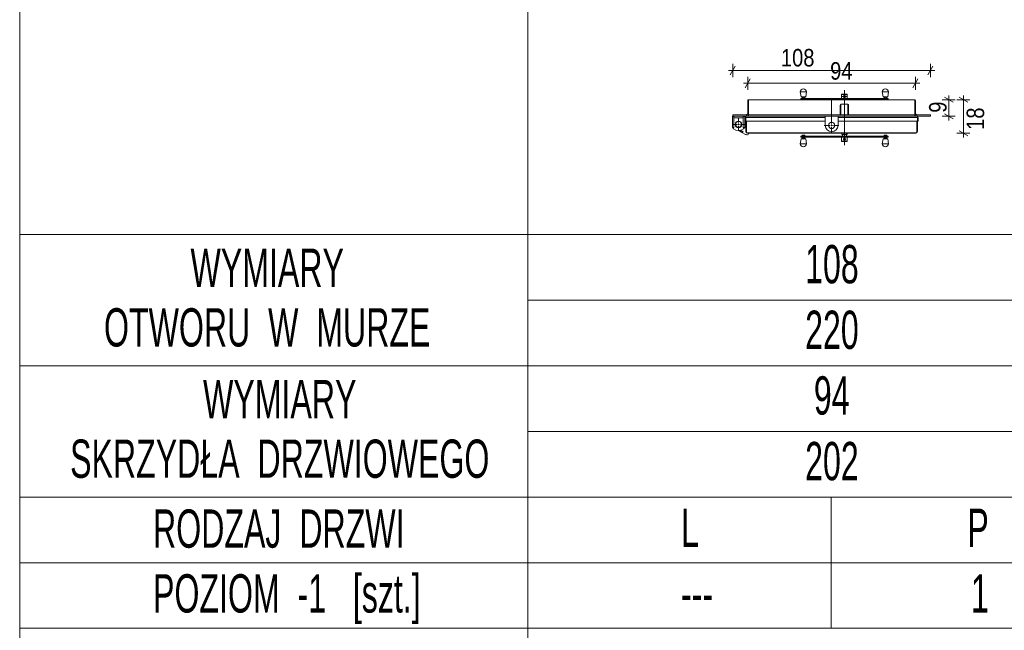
# Model space of a CAD drawing. Header units: centimetres. Extents: x 4440 to 22481, y -13438 to -10264.
# Tile 2 of 20: x 4440 to 5339, y -11512 to -10953. Entities that reach past the tile are written whole.
import ezdxf

# ---------------------------------------------------------------- set-up
doc = ezdxf.new("R2010")
doc.units = ezdxf.units.CM
doc.header["$MEASUREMENT"] = 0
for name, color, linetype in [('00RamTab-L', 7, 'Continuous'), ('499-Wymiary i opisy', 7, 'Continuous'), ('FORMAT', 7, 'Continuous'), ('MF_Logo', 7, 'Continuous')]:
    doc.layers.add(name, color=color, linetype=linetype)
doc.styles.add('GENERATED_STYLE_1', font='txt')
doc.styles.add('GENERATED_STYLE_2', font='txt')
doc.dimstyles.new('GENERATED_STYLE__3', dxfattribs={"dimtxt": 16, "dimasz": 6.08, "dimexe": 0.18, "dimexo": 0.0625, "dimgap": 0.09, "dimtad": 1, "dimdec": 0, "dimzin": 0, "dimdsep": 46, "dimtxsty": 'GENERATED_STYLE_1', "dimblk": 'ARROWHEAD_2', "dimblk1": 'ARROWHEAD_2', "dimblk2": 'ARROWHEAD_2', "dimcen": 0.09, "dimse1": 1, "dimse2": 1, "dimclrd": 7, "dimclre": 7, "dimclrt": 7, "dimadec": 0, "dimazin": 0, "dimtfac": 1, "dimtdec": 4, "dimtmove": 2, "dimatfit": 3, "dimfxl": 0, "dimtolj": 1, "dimtzin": 0, "dimarcsym": 0})
doc.dimstyles.new('GENERATED_STYLE__4', dxfattribs={"dimtxt": 16, "dimasz": 6.08, "dimexe": 0.18, "dimexo": 0.0625, "dimgap": 0.09, "dimtad": 1, "dimtih": 1, "dimtoh": 1, "dimdec": 0, "dimzin": 0, "dimdsep": 46, "dimtxsty": 'GENERATED_STYLE_1', "dimblk": 'ARROWHEAD_2', "dimblk1": 'ARROWHEAD_2', "dimblk2": 'ARROWHEAD_2', "dimcen": 0.09, "dimse1": 1, "dimse2": 1, "dimclrd": 7, "dimclre": 7, "dimclrt": 7, "dimadec": 0, "dimazin": 0, "dimtfac": 1, "dimtdec": 4, "dimtmove": 2, "dimatfit": 3, "dimfxl": 0, "dimtolj": 1, "dimtzin": 0, "dimarcsym": 0})

# ---------------------------------------------------------------- blocks, each defined once
blk = doc.blocks.new('*D7')
at = {"layer": '499-Wymiary i opisy', "color": 7, "linetype": 'Continuous', "lineweight": 13}
for p, q in [((5307.56, -11026.64), (5295.56, -11026.64)), ((5305.56, -11028.95), (5297.56, -11024.33)), ((5301.56, -11026.64), (5301.56, -11022.73)), ((5301.56, -11057.23), (5301.56, -11026.64)), ((5307.56, -11057.23), (5295.56, -11057.23)), ((5297.56, -11054.92), (5305.56, -11059.54)), ((5301.56, -11061.15), (5301.56, -11057.23))]:
    blk.add_line(p, q, dxfattribs=at)
at = {"layer": '499-Wymiary i opisy', "color": 7, "lineweight": 13, "insert": (5320.7, -11054.09), "char_height": 16, "attachment_point": 7, "rotation": 90, "style": 'GENERATED_STYLE_1'}
blk.add_mtext('\\A1;{\\pql;\\fArial Narrow|b0|i0|c238|p34;18}', dxfattribs=at)
blk = doc.blocks.new('ARROWHEAD_2')
at = {"color": 0, "linetype": 'Continuous', "lineweight": 0}
for p, q in [((0, 0), (-1, 0)), ((-0.38, -0.66), (0.38, 0.66))]:
    blk.add_line(p, q, dxfattribs=at)
blk = doc.blocks.new('*D8')
at = {"layer": '499-Wymiary i opisy', "color": 7, "linetype": 'Continuous', "lineweight": 13}
for p, q in [((5294.18, -11026.64), (5282.18, -11026.64)), ((5292.18, -11028.95), (5284.18, -11024.33)), ((5288.18, -11026.64), (5288.18, -11022.73)), ((5288.18, -11041.68), (5288.18, -11026.64)), ((5294.18, -11041.68), (5282.18, -11041.68)), ((5284.18, -11039.38), (5292.18, -11043.99)), ((5288.18, -11045.6), (5288.18, -11041.68))]:
    blk.add_line(p, q, dxfattribs=at)
at = {"layer": '499-Wymiary i opisy', "color": 7, "lineweight": 13, "insert": (5286.39, -11038.46), "char_height": 16, "attachment_point": 7, "rotation": 90, "style": 'GENERATED_STYLE_1'}
blk.add_mtext('\\A1;{\\pql;\\fArial Narrow|b0|i0|c238|p34;9}', dxfattribs=at)
blk = doc.blocks.new('*D9')
at = {"layer": '499-Wymiary i opisy', "color": 7, "linetype": 'Continuous', "lineweight": 13}
for p, q in [((5106.92, -11007.56), (5102.3, -11015.56)), ((5104.61, -11017.56), (5104.61, -11005.56)), ((5255.45, -11015.56), (5260.06, -11007.56)), ((5257.75, -11017.56), (5257.75, -11005.56)), ((5100.69, -11011.56), (5104.61, -11011.56)), ((5104.61, -11011.56), (5257.75, -11011.56)), ((5257.75, -11011.56), (5261.67, -11011.56))]:
    blk.add_line(p, q, dxfattribs=at)
at = {"layer": '499-Wymiary i opisy', "color": 7, "lineweight": 13, "insert": (5179.82, -11008.46), "char_height": 16, "attachment_point": 7, "style": 'GENERATED_STYLE_1'}
blk.add_mtext('\\A1;{\\pql;\\fArial Narrow|b0|i0|c238|p34;94}', dxfattribs=at)
blk = doc.blocks.new('*D10')
at = {"layer": '499-Wymiary i opisy', "color": 7, "linetype": 'Continuous', "lineweight": 13}
for p, q in [((5093.21, -10995.9), (5088.59, -11003.9)), ((5090.9, -11005.9), (5090.9, -10993.9)), ((5269.16, -11003.9), (5273.77, -10995.9)), ((5271.46, -11005.9), (5271.46, -10993.9)), ((5086.98, -10999.9), (5090.9, -10999.9)), ((5090.9, -10999.9), (5271.46, -10999.9)), ((5271.46, -10999.9), (5275.38, -10999.9))]:
    blk.add_line(p, q, dxfattribs=at)
at = {"layer": '499-Wymiary i opisy', "color": 7, "lineweight": 13, "insert": (5134.9, -10996.39), "char_height": 16, "attachment_point": 7, "style": 'GENERATED_STYLE_1'}
blk.add_mtext('\\A1;{\\pql;\\fArial Narrow|b0|i0|c238|p34;108}', dxfattribs=at)

msp = doc.modelspace()

# ---------------------------------------------------------------- linework, layer by layer
at = {"layer": 'FORMAT', "color": 7, "linetype": 'Continuous', "lineweight": 13}
for p, q in [((5105.16, -11026.64), (5105.28, -11026.64)), ((5257.09, -11026.64), (5105.28, -11026.64)), ((5105.28, -11026.64), (5105.28, -11027.19)), ((5152.59, -11019.46), (5153.36, -11023.98)), ((5157.08, -11019.46), (5152.59, -11019.46)), ((5153.09, -11025.55), (5153.09, -11026.22)), ((5153.09, -11025.55), (5155.27, -11025.55)), ((5153.09, -11026.22), (5155.27, -11026.22)), ((5153.36, -11023.98), (5157.51, -11023.98)), ((5154.1, -11025.28), (5154.1, -11025.55)), ((5155.51, -11025.28), (5154.1, -11025.28)), ((5154.1, -11026.22), (5154.1, -11026.49)), ((5154.1, -11026.49), (5156.77, -11026.49)), ((5154.22, -11024.16), (5154.3, -11024.08)), ((5154.22, -11024.97), (5154.22, -11024.16)), ((5154.22, -11024.97), (5154.3, -11025.04)), ((5154.22, -11026.64), (5154.22, -11026.49)), ((5154.46, -11024), (5154.3, -11024.08)), ((5154.3, -11025.04), (5154.46, -11025.13)), ((5156.11, -11024), (5154.46, -11024)), ((5154.46, -11025.13), (5156.41, -11025.13)), ((5154.76, -11023.98), (5154.76, -11024)), ((5154.76, -11025.13), (5154.76, -11025.28)), ((5155.09, -11024.97), (5155.09, -11024.16)), ((5155.12, -11026.64), (5155.12, -11026.49)), ((5155.27, -11025.55), (5192.91, -11025.55)), ((5192.91, -11026.22), (5155.27, -11026.22)), ((5156.77, -11025.28), (5155.51, -11025.28)), ((5156.1, -11024), (5156.1, -11023.98)), ((5156.1, -11025.28), (5156.1, -11025.13)), ((5156.41, -11024), (5156.11, -11024)), ((5156.31, -11024.16), (5156.31, -11024.97)), ((5156.33, -11026.64), (5156.33, -11026.49)), ((5156.56, -11024.08), (5156.41, -11024)), ((5156.41, -11025.13), (5156.56, -11025.04)), ((5156.64, -11026.64), (5156.64, -11026.49)), ((5156.65, -11024.97), (5156.65, -11024.16)), ((5156.77, -11025.55), (5156.77, -11025.28)), ((5156.77, -11026.49), (5156.77, -11026.22)), ((5158.28, -11019.46), (5157.08, -11019.46)), ((5157.51, -11023.98), (5158.28, -11019.46)), ((5190.43, -11021.54), (5190.29, -11021.67)), ((5190.29, -11021.67), (5190.29, -11025.42)), ((5192.88, -11021.67), (5190.29, -11021.67)), ((5190.29, -11025.42), (5190.43, -11025.55)), ((5190.29, -11025.42), (5192.88, -11025.42)), ((5195.34, -11021.54), (5190.43, -11021.54)), ((5195.33, -11023.63), (5190.43, -11023.63)), ((5191.13, -11026.22), (5191.13, -11026.64)), ((5193.36, -11022.79), (5192.39, -11022.79)), ((5192.39, -11024.46), (5193.36, -11024.46)), ((5192.88, -11017.76), (5192.88, -11068.02)), ((5195.48, -11021.67), (5192.88, -11021.67)), ((5192.88, -11022.62), (5192.88, -11022.62)), ((5192.88, -11024.63), (5192.88, -11024.63)), ((5192.88, -11025.42), (5195.48, -11025.42)), ((5192.91, -11026.22), (5192.91, -11025.55)), ((5192.91, -11025.55), (5230.52, -11025.55)), ((5230.52, -11026.22), (5192.91, -11026.22)), ((5193.36, -11022.79), (5193.84, -11023.63)), ((5193.84, -11023.63), (5193.36, -11024.46)), ((5193.84, -11023.63), (5193.84, -11023.63)), ((5194.64, -11026.64), (5194.64, -11026.22)), ((5195.48, -11021.67), (5195.34, -11021.54)), ((5195.34, -11025.55), (5195.48, -11025.42)), ((5195.48, -11025.42), (5195.48, -11021.67)), ((5227.49, -11019.46), (5228.26, -11023.98)), ((5232.02, -11019.46), (5227.49, -11019.46)), ((5228.26, -11023.98), (5232.41, -11023.98)), ((5229, -11025.28), (5229, -11025.55)), ((5229.06, -11025.28), (5229, -11025.28)), ((5229, -11026.22), (5229, -11026.49)), ((5229, -11026.49), (5231.28, -11026.49)), ((5231.67, -11025.28), (5229.06, -11025.28)), ((5229.08, -11024.97), (5229.08, -11024.16)), ((5229.36, -11024), (5229.11, -11024.14)), ((5229.11, -11024.99), (5229.36, -11025.13)), ((5229.18, -11026.64), (5229.18, -11026.49)), ((5230.78, -11024), (5229.36, -11024)), ((5229.36, -11025.13), (5231.31, -11025.13)), ((5229.65, -11024.97), (5229.65, -11024.16)), ((5229.67, -11023.98), (5229.67, -11024)), ((5229.67, -11025.13), (5229.67, -11025.28)), ((5230.19, -11026.64), (5230.19, -11026.49)), ((5230.52, -11025.55), (5232.68, -11025.55)), ((5230.52, -11026.22), (5232.68, -11026.22)), ((5231.31, -11024), (5230.78, -11024)), ((5230.91, -11024.16), (5230.91, -11024.97)), ((5231, -11024), (5231, -11023.98)), ((5231, -11025.28), (5231, -11025.13)), ((5231.28, -11026.49), (5231.67, -11026.49)), ((5231.56, -11024.14), (5231.31, -11024)), ((5231.31, -11025.13), (5231.56, -11024.99)), ((5231.34, -11026.64), (5231.34, -11026.49)), ((5231.49, -11026.64), (5231.49, -11026.49)), ((5231.59, -11024.16), (5231.55, -11024.14)), ((5231.55, -11024.99), (5231.59, -11024.97)), ((5231.59, -11024.97), (5231.59, -11024.16)), ((5231.67, -11025.55), (5231.67, -11025.28)), ((5231.67, -11026.49), (5231.67, -11026.22)), ((5233.18, -11019.46), (5232.02, -11019.46)), ((5232.41, -11023.98), (5233.18, -11019.46)), ((5232.68, -11026.22), (5232.68, -11025.55)), ((5257.2, -11026.64), (5257.09, -11026.64)), ((5257.09, -11026.64), (5257.09, -11027.19)), ((5104.61, -11038.68), (5104.61, -11027.19)), ((5105.28, -11027.19), (5105.28, -11038.68)), ((5181.18, -11048.37), (5181.18, -11026.92)), ((5189.04, -11031.65), (5189.54, -11031.65)), ((5189.04, -11031.65), (5189.04, -11040.35)), ((5189.54, -11031.65), (5189.54, -11040.35)), ((5189.66, -11035.45), (5189.54, -11035.6)), ((5189.66, -11031.65), (5189.66, -11040.35)), ((5190.13, -11030.65), (5190.04, -11030.65)), ((5190.13, -11030.65), (5195.64, -11030.65)), ((5195.73, -11030.65), (5195.64, -11030.65)), ((5196.11, -11031.65), (5196.11, -11040.35)), ((5196.23, -11035.6), (5196.11, -11035.45)), ((5196.11, -11035.52), (5196.23, -11035.67)), ((5196.73, -11031.65), (5196.23, -11031.65)), ((5196.23, -11031.65), (5196.23, -11040.35)), ((5196.73, -11031.65), (5196.73, -11040.35)), ((5257.09, -11027.19), (5257.09, -11038.68)), ((5257.75, -11038.68), (5257.75, -11027.19)), ((5090.48, -11042.35), (5090.48, -11043.31)), ((5091.82, -11042.35), (5090.48, -11042.35)), ((5090.48, -11043.94), (5090.48, -11043.31)), ((5090.48, -11043.94), (5090.48, -11051.84)), ((5090.56, -11042.35), (5090.56, -11041.68)), ((5090.9, -11041.68), (5090.56, -11041.68)), ((5090.9, -11040.35), (5090.9, -11041.68)), ((5090.9, -11040.35), (5103.27, -11040.35)), ((5090.9, -11041.68), (5103.27, -11041.68)), ((5091.82, -11043.02), (5091.82, -11041.68)), ((5091.82, -11042.35), (5091.82, -11043.31)), ((5100.51, -11043.02), (5091.82, -11043.02)), ((5091.82, -11043.31), (5091.82, -11043.94)), ((5091.82, -11043.94), (5091.82, -11051.84)), ((5096.16, -11047.45), (5096.16, -11043.19)), ((5100.51, -11043.02), (5100.51, -11041.68)), ((5101.85, -11042.35), (5100.51, -11042.35)), ((5100.51, -11042.35), (5100.51, -11043.31)), ((5100.51, -11043.94), (5100.51, -11043.31)), ((5100.51, -11043.94), (5100.51, -11051.84)), ((5101.76, -11042.35), (5101.76, -11041.68)), ((5101.85, -11042.35), (5101.85, -11043.31)), ((5101.85, -11043.31), (5101.85, -11043.94)), ((5101.85, -11043.94), (5101.85, -11051.84)), ((5102.1, -11044.03), (5101.85, -11044.03)), ((5102.1, -11046.2), (5102.1, -11044.03)), ((5102.27, -11042.85), (5102.77, -11042.85)), ((5102.27, -11046.2), (5102.27, -11042.85)), ((5102.77, -11041.68), (5102.77, -11042.85)), ((5175.33, -11042.85), (5102.77, -11042.85)), ((5102.77, -11042.85), (5102.77, -11046.2)), ((5103.27, -11040.35), (5103.27, -11041.68)), ((5103.27, -11040.35), (5104.94, -11040.35)), ((5103.27, -11041.68), (5104.94, -11041.68)), ((5104.94, -11040.35), (5104.94, -11041.68)), ((5104.94, -11040.35), (5105.28, -11040.35)), ((5104.94, -11041.68), (5105.28, -11041.68)), ((5105.28, -11038.68), (5105.28, -11040.35)), ((5257.09, -11040.35), (5105.28, -11040.35)), ((5105.28, -11040.35), (5105.28, -11040.9)), ((5105.28, -11040.9), (5105.28, -11041.68)), ((5257.09, -11041.68), (5105.28, -11041.68)), ((5175.33, -11041.68), (5175.33, -11043.36)), ((5175.33, -11043.36), (5175.33, -11050.04)), ((5187.03, -11041.68), (5187.03, -11043.36)), ((5259.59, -11042.85), (5187.03, -11042.85)), ((5187.03, -11043.36), (5187.03, -11050.04)), ((5189.66, -11035.79), (5189.54, -11035.96)), ((5257.09, -11038.68), (5257.09, -11040.35)), ((5257.42, -11040.35), (5257.09, -11040.35)), ((5257.09, -11040.35), (5257.09, -11040.9)), ((5257.09, -11040.9), (5257.09, -11041.68)), ((5257.42, -11041.68), (5257.09, -11041.68)), ((5259.09, -11040.35), (5257.42, -11040.35)), ((5257.42, -11041.68), (5257.42, -11040.35)), ((5259.09, -11041.68), (5257.42, -11041.68)), ((5259.09, -11041.68), (5259.09, -11040.35)), ((5271.46, -11040.35), (5259.09, -11040.35)), ((5271.46, -11041.68), (5259.09, -11041.68)), ((5259.59, -11041.68), (5259.59, -11042.85)), ((5259.59, -11046.2), (5259.59, -11042.85)), ((5259.59, -11042.85), (5260.1, -11042.85)), ((5260.1, -11046.2), (5260.1, -11042.85)), ((5271.46, -11041.68), (5271.46, -11040.35)), ((5094.49, -11049.12), (5090.22, -11049.12)), ((5090.48, -11052.05), (5090.48, -11051.84)), ((5091.82, -11052.05), (5090.48, -11052.05)), ((5091.15, -11052.05), (5091.15, -11052.62)), ((5091.82, -11051.84), (5091.82, -11052.05)), ((5096.16, -11049.12), (5095.32, -11049.12)), ((5096.16, -11049.12), (5096.16, -11048.29)), ((5096.16, -11049.12), (5096.16, -11049.96)), ((5096.16, -11049.12), (5096.99, -11049.12)), ((5096.16, -11050.8), (5096.16, -11055.06)), ((5097.83, -11049.12), (5102.09, -11049.12)), ((5100.51, -11052.05), (5100.51, -11051.84)), ((5101.85, -11052.05), (5100.51, -11052.05)), ((5101.18, -11052.62), (5101.18, -11052.05)), ((5101.85, -11051.84), (5101.85, -11052.05)), ((5102.27, -11046.2), (5102.1, -11046.2)), ((5102.27, -11046.2), (5102.77, -11046.2)), ((5102.77, -11046.2), (5175.33, -11046.2)), ((5102.77, -11055.73), (5102.77, -11046.2)), ((5103.27, -11055.73), (5103.27, -11046.2)), ((5179.51, -11050.04), (5174.49, -11050.04)), ((5181.18, -11050.04), (5180.34, -11050.04)), ((5181.18, -11050.04), (5181.18, -11049.21)), ((5181.18, -11050.04), (5181.18, -11050.88)), ((5181.18, -11050.04), (5182.02, -11050.04)), ((5181.18, -11051.72), (5181.18, -11056.73)), ((5182.85, -11050.04), (5187.87, -11050.04)), ((5187.03, -11046.2), (5259.59, -11046.2)), ((5259.09, -11055.73), (5259.09, -11046.2)), ((5259.59, -11046.2), (5260.1, -11046.2)), ((5259.59, -11046.2), (5259.59, -11055.73)), ((5095.82, -11054.72), (5102.48, -11058.26)), ((5097, -11054.68), (5100.02, -11056.29)), ((5097.04, -11054.69), (5097.03, -11054.68)), ((5097.04, -11054.69), (5097.04, -11054.68)), ((5099.99, -11056.25), (5097.04, -11054.69)), ((5100.31, -11055.66), (5098.11, -11054.5)), ((5100.35, -11055.67), (5098.13, -11054.49)), ((5099.99, -11056.25), (5100.31, -11055.66)), ((5100.03, -11056.27), (5099.99, -11056.25)), ((5100.02, -11056.29), (5100.35, -11055.67)), ((5100.34, -11055.68), (5100.31, -11055.66)), ((5103.73, -11058.57), (5104.44, -11058.57)), ((5104.27, -11056.73), (5258.09, -11056.73)), ((5258.09, -11057.23), (5104.27, -11057.23)), ((5105.28, -11057.74), (5105.28, -11057.23)), ((5153.36, -11062.23), (5152.59, -11066.75)), ((5153.09, -11059.99), (5153.09, -11060.66)), ((5155.27, -11059.99), (5153.09, -11059.99)), ((5155.27, -11060.66), (5153.09, -11060.66)), ((5154.25, -11062.23), (5153.36, -11062.23)), ((5154.1, -11059.72), (5154.1, -11059.99)), ((5155.47, -11059.72), (5154.1, -11059.72)), ((5154.1, -11060.66), (5154.1, -11060.93)), ((5154.1, -11060.93), (5156.77, -11060.93)), ((5154.21, -11061.24), (5154.21, -11062.06)), ((5154.22, -11059), (5154.22, -11059.72)), ((5157.51, -11062.23), (5154.25, -11062.23)), ((5154.46, -11061.08), (5154.3, -11061.17)), ((5154.3, -11062.13), (5154.46, -11062.22)), ((5154.46, -11058.84), (5154.31, -11058.92)), ((5156.41, -11058.84), (5154.46, -11058.84)), ((5154.76, -11061.08), (5154.46, -11061.08)), ((5154.46, -11062.22), (5156.41, -11062.22)), ((5154.55, -11059.72), (5154.55, -11059)), ((5154.57, -11061.24), (5154.57, -11062.06)), ((5154.76, -11060.93), (5154.76, -11061.08)), ((5156.41, -11061.08), (5154.76, -11061.08)), ((5154.76, -11062.22), (5154.76, -11062.23)), ((5155.27, -11059.99), (5192.91, -11059.99)), ((5192.91, -11060.66), (5155.27, -11060.66)), ((5156.77, -11059.72), (5155.47, -11059.72)), ((5155.76, -11059), (5155.76, -11059.72)), ((5155.79, -11062.06), (5155.79, -11061.24)), ((5156.1, -11061.08), (5156.1, -11060.93)), ((5156.1, -11062.23), (5156.1, -11062.22)), ((5156.56, -11058.92), (5156.41, -11058.84)), ((5156.57, -11061.17), (5156.41, -11061.08)), ((5156.41, -11062.22), (5156.57, -11062.13)), ((5156.65, -11061.24), (5156.57, -11061.17)), ((5156.65, -11062.06), (5156.57, -11062.12)), ((5156.65, -11059), (5156.65, -11059.72)), ((5156.65, -11061.24), (5156.65, -11062.06)), ((5156.77, -11059.99), (5156.77, -11059.72)), ((5156.77, -11060.93), (5156.77, -11060.66)), ((5158.28, -11066.75), (5157.51, -11062.23)), ((5190.43, -11060.66), (5190.29, -11060.79)), ((5190.29, -11060.79), (5190.29, -11064.54)), ((5195.48, -11060.79), (5190.29, -11060.79)), ((5190.37, -11058.24), (5190.37, -11057.23)), ((5190.37, -11058.24), (5192.24, -11058.24)), ((5191.13, -11058.24), (5191.13, -11059.99)), ((5191.95, -11062.58), (5192.43, -11061.75)), ((5191.95, -11062.58), (5191.96, -11062.58)), ((5192.43, -11063.42), (5191.95, -11062.58)), ((5192.24, -11058.24), (5192.24, -11057.23)), ((5192.24, -11058.24), (5194.75, -11058.24)), ((5193.41, -11061.75), (5192.44, -11061.75)), ((5192.91, -11059.99), (5192.91, -11060.66)), ((5192.91, -11059.99), (5230.52, -11059.99)), ((5230.52, -11060.66), (5192.91, -11060.66)), ((5192.92, -11061.58), (5192.91, -11061.58)), ((5194.64, -11059.99), (5194.64, -11058.24)), ((5194.75, -11058.24), (5194.75, -11057.23)), ((5194.75, -11058.24), (5195.39, -11058.24)), ((5195.48, -11060.79), (5195.34, -11060.66)), ((5195.39, -11058.24), (5195.39, -11057.23)), ((5195.48, -11064.54), (5195.48, -11060.79)), ((5228.26, -11062.23), (5227.49, -11066.75)), ((5229.12, -11062.23), (5228.26, -11062.23)), ((5229, -11059.72), (5229, -11059.99)), ((5231.67, -11059.72), (5229, -11059.72)), ((5229, -11060.66), (5229, -11060.93)), ((5229, -11060.93), (5231.67, -11060.93)), ((5229.12, -11061.22), (5229.08, -11061.24)), ((5229.08, -11061.24), (5229.08, -11062.06)), ((5229.12, -11062.07), (5229.08, -11062.06)), ((5229.36, -11061.08), (5229.12, -11061.22)), ((5229.12, -11062.08), (5229.36, -11062.22)), ((5232.41, -11062.23), (5229.12, -11062.23)), ((5229.18, -11059), (5229.18, -11059.72)), ((5229.36, -11058.84), (5229.24, -11058.91)), ((5229.34, -11059), (5229.34, -11059.72)), ((5229.56, -11058.84), (5229.36, -11058.84)), ((5229.9, -11061.08), (5229.36, -11061.08)), ((5229.36, -11062.22), (5231.31, -11062.22)), ((5231.31, -11058.84), (5229.56, -11058.84)), ((5229.67, -11060.93), (5229.67, -11061.08)), ((5229.67, -11062.22), (5229.67, -11062.23)), ((5229.77, -11061.24), (5229.77, -11062.06)), ((5231.31, -11061.08), (5229.9, -11061.08)), ((5230.49, -11059.72), (5230.49, -11059)), ((5232.68, -11059.99), (5230.52, -11059.99)), ((5232.68, -11060.66), (5230.52, -11060.66)), ((5231, -11061.08), (5231, -11060.93)), ((5231, -11062.23), (5231, -11062.22)), ((5231.03, -11062.06), (5231.03, -11061.24)), ((5231.43, -11058.91), (5231.31, -11058.84)), ((5231.55, -11061.22), (5231.31, -11061.08)), ((5231.31, -11062.22), (5231.55, -11062.08)), ((5231.49, -11059), (5231.49, -11059.72)), ((5231.59, -11061.24), (5231.59, -11062.06)), ((5231.67, -11059.99), (5231.67, -11059.72)), ((5231.67, -11060.93), (5231.67, -11060.66)), ((5233.18, -11066.75), (5232.41, -11062.23)), ((5232.68, -11060.66), (5232.68, -11059.99)), ((5152.59, -11066.75), (5153.81, -11066.75)), ((5153.81, -11066.75), (5158.28, -11066.75)), ((5190.29, -11064.54), (5190.43, -11064.67)), ((5190.29, -11064.54), (5195.48, -11064.54)), ((5190.43, -11064.67), (5192.91, -11064.67)), ((5192.44, -11063.42), (5193.41, -11063.42)), ((5192.91, -11063.59), (5192.92, -11063.59)), ((5192.91, -11064.67), (5195.34, -11064.67)), ((5195.34, -11064.67), (5195.48, -11064.54)), ((5227.49, -11066.75), (5228.67, -11066.75)), ((5228.67, -11066.75), (5233.18, -11066.75))]:
    msp.add_line(p, q, dxfattribs=at)
at = {"layer": 'FORMAT', "color": 7, "linetype": 'Continuous', "lineweight": 13, "flags": 128}
for points in [[(5156.65, -11024.16), (5156.56, -11024.08), (5156.47, -11024.06), (5156.31, -11024.16)], [(5156.65, -11024.97), (5156.56, -11025.05), (5156.47, -11025.07), (5156.31, -11024.97)], [(5192.39, -11022.79), (5192.14, -11023.24), (5191.91, -11023.63)], [(5191.91, -11023.63), (5192.17, -11024.08), (5192.39, -11024.46)], [(5193.84, -11023.63), (5193.58, -11023.18), (5193.36, -11022.79)], [(5193.36, -11024.46), (5193.62, -11024.02), (5193.84, -11023.63)], [(5189.54, -11035.83), (5189.57, -11035.38), (5189.66, -11034.95)], [(5189.54, -11035.67), (5189.56, -11035.64), (5189.66, -11035.52)], [(5190.01, -11030.65), (5189.85, -11030.74), (5189.73, -11030.92), (5189.68, -11031.07), (5189.66, -11031.24), (5189.65, -11031.44), (5189.66, -11031.65)], [(5195.81, -11030.65), (5195.81, -11030.65), (5195.79, -11030.65), (5195.77, -11030.65), (5195.74, -11030.65), (5195.73, -11030.65)], [(5196.11, -11031.65), (5196.11, -11031.43), (5196.1, -11031.23), (5196.08, -11031.06), (5196.04, -11030.92), (5195.92, -11030.75), (5195.84, -11030.68), (5195.76, -11030.65)], [(5196.11, -11034.95), (5196.2, -11035.38), (5196.23, -11035.83)], [(5196.23, -11035.96), (5196.16, -11035.86), (5196.11, -11035.79)], [(5154.21, -11061.24), (5154.31, -11061.16), (5154.4, -11061.14), (5154.57, -11061.24)], [(5154.21, -11062.06), (5154.31, -11062.13), (5154.4, -11062.15), (5154.57, -11062.06)], [(5154.22, -11059), (5154.31, -11058.92), (5154.39, -11058.9), (5154.55, -11059)], [(5154.55, -11059), (5155.15, -11058.9), (5155.76, -11059)], [(5156.65, -11059), (5156.56, -11058.92), (5156.56, -11058.92)], [(5192.44, -11061.75), (5192.18, -11062.2), (5191.96, -11062.58)], [(5191.96, -11062.58), (5192.22, -11063.03), (5192.44, -11063.42)], [(5193.89, -11062.58), (5193.63, -11062.14), (5193.41, -11061.75)], [(5193.41, -11063.42), (5193.67, -11062.97), (5193.89, -11062.58)], [(5229.18, -11059), (5229.22, -11058.92), (5229.26, -11058.9), (5229.34, -11059)], [(5230.49, -11059), (5230.99, -11058.9), (5231.49, -11059)], [(5231.55, -11062.08), (5231.44, -11062.13), (5231.29, -11062.15), (5231.03, -11062.06)], [(5231.49, -11059), (5231.45, -11058.92), (5231.43, -11058.91)]]:
    msp.add_lwpolyline(points, dxfattribs=at)
at = {"layer": 'FORMAT', "color": 7, "linetype": 'Continuous', "lineweight": 13}
for centre, radius in [((5192.88, -11023.63), 1), ((5192.88, -11023.63), 0.752), ((5096.16, -11049.12), 3.01), ((5096.16, -11049.12), 2.68), ((5181.18, -11050.04), 2.93), ((5192.92, -11062.58), 1), ((5192.93, -11062.58), 0.752)]:
    msp.add_circle(centre, radius, dxfattribs=at)
for centre, radius, start, end in [((5155.43, -11019.46), 2.84, 0, 180), ((5230.33, -11019.46), 2.84, 0, 180), ((5105.16, -11027.19), 0.552, 90, 180), ((5154.65, -11025.1), 1.04, 65.24675, 114.75325), ((5154.65, -11024.03), 1.04, 245.24675, 294.75325), ((5155.7, -11026.04), 1.98, 72.08445, 107.91555), ((5155.7, -11023.09), 1.98, 252.08445, 287.91555), ((5192.88, -11023.63), 1, 270.00009, 89.99991), ((5229.37, -11024.54), 0.477, 53.18269, 126.81731), ((5229.38, -11024.61), 0.452, 235.10187, 307.7082), ((5230.28, -11026.15), 2.09, 72.58644, 107.41356), ((5230.28, -11022.97), 2.09, 252.58644, 287.41356), ((5231.25, -11024.72), 0.657, 58.72759, 121.27241), ((5231.25, -11024.41), 0.657, 238.72759, 301.27241), ((5257.2, -11027.19), 0.552, 0, 90), ((5190.04, -11031.65), 1, 94.29723, 180), ((5190, -11031.64), 0.46, 138.87157, 181.18054), ((5190.04, -11031.65), 1, 89.99478, 94.725), ((5190.04, -11029.65), 1.01, 267.91804, 274.7722), ((5195.73, -11029.65), 1, 265.22554, 272.04093), ((5195.73, -11031.65), 1, 0, 85.70278), ((5195.78, -11031.64), 0.452, 358.39753, 42.42469), ((5102.93, -11038.68), 1.67, 270, 0), ((5189.86, -11038.85), 0.319, 179.31846, 231.01015), ((5195.93, -11038.85), 0.298, 307.07248, 2.0836), ((5259.43, -11038.68), 1.67, 180, 270), ((5091.98, -11052.62), 0.836, 180, 236.25101), ((5096.16, -11046.37), 8.36, 236.25101, 303.74899), ((5100.34, -11052.62), 0.836, 303.74899, 0), ((5181.18, -11050.04), 5.85, 180, 270), ((5181.18, -11050.04), 5.85, 270, 0), ((5103.73, -11055.9), 2.68, 242, 270), ((5104.27, -11055.73), 1.5, 180, 270), ((5104.27, -11055.73), 1, 180, 270), ((5104.44, -11057.74), 0.836, 270, 0), ((5155.18, -11063.13), 1.99, 72.1254, 107.87461), ((5155.18, -11060.16), 1.99, 252.12539, 287.87461), ((5156.2, -11059.98), 1.08, 65.67737, 114.32263), ((5156.22, -11062.17), 1.02, 65.00899, 114.99101), ((5156.22, -11061.13), 1.02, 245.00899, 294.99101), ((5192.91, -11062.58), 1, 90.00267, 269.99733), ((5229.43, -11061.82), 0.675, 59.15251, 120.84749), ((5229.43, -11061.48), 0.675, 239.15251, 300.84749), ((5229.91, -11060.7), 1.79, 71.17835, 108.82165), ((5230.4, -11063.23), 2.09, 72.57738, 107.42262), ((5230.4, -11060.06), 2.09, 252.57738, 287.42262), ((5231.3, -11061.58), 0.434, 54.84556, 128.51971), ((5258.09, -11055.73), 1, 270, 0), ((5258.09, -11055.73), 1.5, 270, 0), ((5155.43, -11066.75), 2.84, 180, 0), ((5230.33, -11066.75), 2.84, 180, 0)]:
    msp.add_arc(centre, radius, start, end, dxfattribs=at)
at = {"layer": 'MF_Logo', "color": 7, "linetype": 'Continuous', "lineweight": 13}
for p, q in [((4439.51, -12811.52), (4439.51, -10405.85)), ((4903.61, -12811.52), (4903.61, -10405.85)), ((4439.51, -11149.7), (10293.63, -11149.7)), ((4903.61, -11209.7), (7598.62, -11209.7)), ((4439.51, -11269.7), (10293.63, -11269.7)), ((4903.61, -11329.7), (7598.62, -11329.7)), ((4439.51, -11389.7), (10293.63, -11389.7)), ((5180.88, -11509.7), (5180.88, -11389.7)), ((4439.51, -11449.7), (10293.63, -11449.7)), ((4439.51, -11509.7), (10293.63, -11509.7))]:
    msp.add_line(p, q, dxfattribs=at)

# ---------------------------------------------------------------- texts
at = {"layer": '00RamTab-L', "color": 7, "linetype": 'Continuous', "lineweight": 25, "char_height": 35, "style": 'GENERATED_STYLE_2'}
for s, insert, attachment_point in [('\\A1;{\\W0.600000x;\\pql;\\fArial|b0|i0|c238|p38;108}', (5156.97, -11159.36), 1), ('\\A1;{\\W0.600000x;\\pql;\\fArial|b0|i0|c238|p38;220}', (5156.97, -11219.36), 1), ('\\A1;{\\W0.600000x;\\pql;\\fArial|b0|i0|c238|p38;94}', (5164.94, -11279.36), 1), ('\\A1;{\\W0.600000x;\\pql;\\fArial|b0|i0|c238|p38;202}', (5156.97, -11339.36), 1), ('\\A1;{\\W0.600000x;\\pql;\\fArial|b0|i0|c238|p38;RODZAJ  DRZWI}', (4561.31, -11401.01), 1), ('\\A1;{\\W0.600000x;\\pql;\\fArial|b0|i0|c238|p38;L}', (5043.63, -11400.37), 1), ('\\A1;{\\W0.600000x;\\pqr;\\fArial|b0|i0|c238|p38;P}', (5324.77, -11400.37), 3), ('\\A1;{\\W0.600000x;\\pql;\\fArial|b0|i0|c238|p38;POZIOM  -1   [szt.]}', (4561.31, -11460.26), 1), ('\\A1;{\\W0.600000x;\\pqr;\\fArial|b0|i0|c238|p38;1}', (5324.77, -11460.37), 3), ('\\A1;{\\W0.600000x;\\pql;\\fArial|b0|i0|c238|p38;---}', (5043.63, -11460.37), 1)]:
    msp.add_mtext(s, dxfattribs=dict(at, insert=insert, attachment_point=attachment_point))
at = {"layer": '00RamTab-L', "color": 7, "linetype": 'Continuous', "lineweight": 25, "char_height": 35, "attachment_point": 2, "line_spacing_factor": 0.933036, "style": 'GENERATED_STYLE_2'}
for s, insert in [('\\A1;{\\W0.600000x;\\pqc;\\fArial|b0|i0|c238|p38;WYMIARY\\P\\pqc;\\fArial|b0|i0|c238|p38;OTWORU  W  MURZE}', (4665.61, -11162.7)), ('\\A1;{\\W0.600000x;\\pqc;\\fArial|b0|i0|c238|p38;WYMIARY\\P\\pqc;\\fArial|b0|i0|c238|p38;SKRZYDŁA  DRZWIOWEGO}', (4677.06, -11282.7))]:
    msp.add_mtext(s, dxfattribs=dict(at, insert=insert))

# ---------------------------------------------------------------- dimensions: what is measured, and where the dimension line sits
at = {"layer": '499-Wymiary i opisy', "color": 7, "linetype": 'Continuous', "lineweight": 13}
dim = msp.add_linear_dim(base=(5271.46, -10999.9), p1=(5090.9, -11040.35), p2=(5271.46, -11040.35), angle=0, text='108', dimstyle='GENERATED_STYLE__4', dxfattribs=at)
dim.commit()
dim.dimension.update_dxf_attribs({"geometry": '*D10', "text_midpoint": (5153.19, -10988.39), "dimtype": 160})
dim = msp.add_linear_dim(base=(5257.75, -11011.56), p1=(5104.61, -11027.19), p2=(5257.75, -11027.19), text='94', dimstyle='GENERATED_STYLE__4', dxfattribs=at)
dim.commit()
dim.dimension.update_dxf_attribs({"geometry": '*D9', "text_midpoint": (5192.01, -11000.46), "dimtype": 160})
for base, p1, text, picture, middle in [((5301.56, -11026.64), (5258.09, -11057.23), '18', '*D7', (5312.7, -11041.89)), ((5288.18, -11026.64), (5271.46, -11041.68), '9', '*D8', (5278.39, -11032.36))]:
    dim = msp.add_linear_dim(base=base, p1=p1, p2=(5257.09, -11026.64), angle=90, text=text, dimstyle='GENERATED_STYLE__3', dxfattribs=at)
    dim.commit()
    dim.dimension.update_dxf_attribs({"geometry": picture, "text_midpoint": middle, "dimtype": 160, "text_rotation": 90})

doc.saveas('drawing.dxf')
